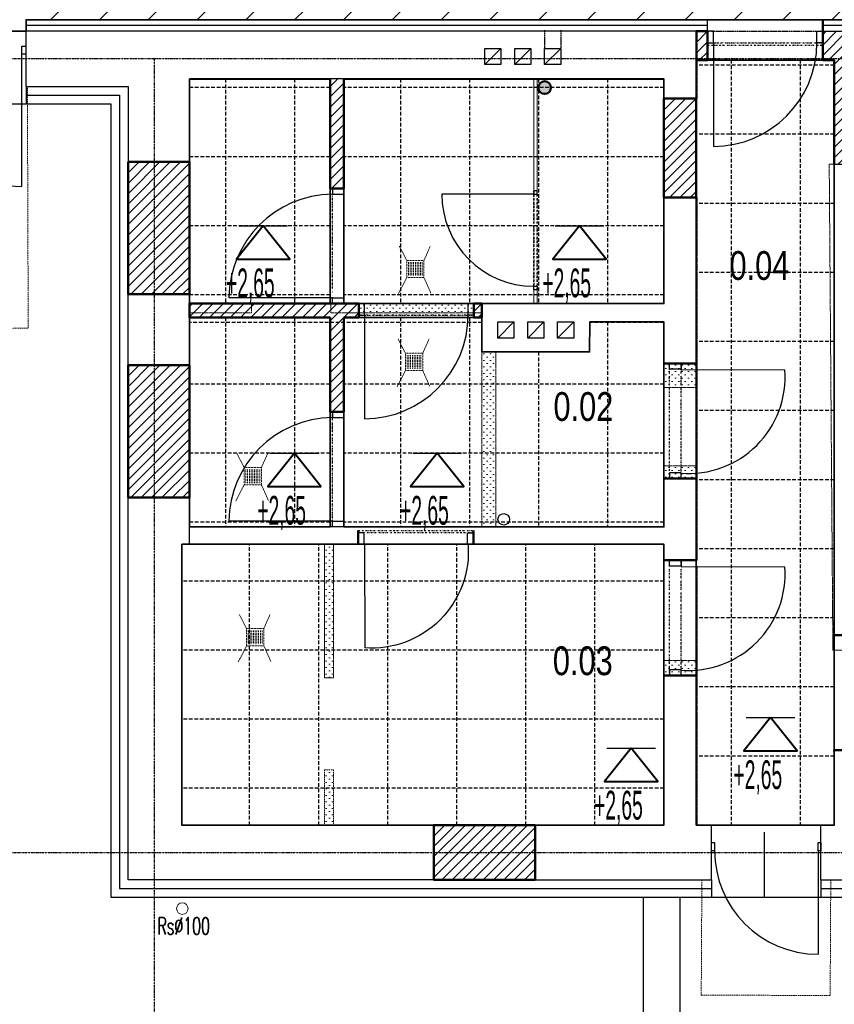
# Model space of a CAD drawing. Header units: centimetres. Extents: x 27698 to 42070, y 833 to 13367.
# Tile 50 of 59: x 30716 to 31424, y 4305 to 5160. Entities that reach past the tile are written whole.
import ezdxf
from ezdxf.enums import TextEntityAlignment as Align

# ---------------------------------------------------------------- set-up
doc = ezdxf.new("R2010")
doc.units = ezdxf.units.CM
doc.header["$LTSCALE"] = 0.1
for name, pattern in [('2', [2, 1.5, -0.5]), ('Ciągłe', [0]), ('DASHDOT2', [12.7, 6.35, -3.175, 0, -3.175]), ('DASHED2', [9.525, 6.35, -3.175]), ('DIVIDE', [31.75, 12.7, -6.35, 0, -6.35, 0, -6.35]), ('DOT', [6.35, 0, -6.35]), ('HIDDEN', [9.525, 6.35, -3.175])]:
    doc.linetypes.add(name, pattern=pattern)
for name, color, linetype in [('A-Elewacje_wypełnienia', 7, 'Continuous'), ('A-Grid', 191, 'DASHDOT2'), ('A-Schody-G', 4, 'Continuous'), ('A_drzwi istniejące', 4, 'Continuous'), ('A_drzwi opis istniejące', 161, 'Continuous'), ('A_Ściany istniejące', 9, 'Continuous'), ('CKDACH_OPIS', 3, 'Continuous'), ('CKDOOR_FRAMUGI_RAM', 5, 'Continuous'), ('CKDRZWI_', 7, 'Continuous'), ('CKDRZWI_NAD', 1, 'DIVIDE'), ('CKIZOLACJE', 2, 'Continuous'), ('CKOKNA', 4, 'Continuous'), ('CKPOM_OPIS', 3, 'Continuous'), ('CKSCIANY_NAD', 7, 'DIVIDE'), ('CKSCIANY_POD', 7, 'Continuous'), ('PODKŁAD STAN ISTNIEJĄCY', 7, 'Continuous')]:
    doc.layers.add(name, color=color, linetype=linetype)
for name, color, linetype, lineweight in [('A-sufity podwieszone', 4, 'Continuous', 25), ('A-Wyburzenia', 35, 'DASHED2', 0), ('A_Sufity - Opis', 4, 'Continuous', 13), ('A_Sufity podwieszone', 4, 'Continuous', 25), ('AK_KAN SANITARNA', 34, 'Continuous', 50), ('CKDACH_RYNNY', 7, 'Continuous', 18), ('CKPOM_NUM', 6, 'Continuous', 50), ('CKSCIANY_PRZEKR', 6, 'Continuous', 50), ('CKWENT', 3, 'Ciągłe', 25), ('IS_Kanalizacja_sanit_piony', 34, 'Continuous', 30), ('OPISY', 70, 'Continuous', 18)]:
    doc.layers.add(name, color=color, linetype=linetype, lineweight=lineweight)
doc.layers.add('CKDRZWI_POM', color=7, linetype='DOT', plot=False)
doc.layers.add('POWIERZCHNIA ZABUDOWY', color=111, linetype='Continuous', plot=False)
doc.layers.add('REV', color=20, linetype='Continuous', lineweight=40, plot=False)
doc.styles.add('A_simplex_25', font='simplex.shx', dxfattribs={"width": 0.5, "height": 25})
doc.styles.add('RomanS', font='romans.shx', dxfattribs={"width": 0.8})
doc.styles.add('SIMPLEX', font='simplex.shx', dxfattribs={"width": 0.7, "height": 17})
doc.styles.get("Standard").update_dxf_attribs({"font": 'ic-simplex.shx', "width": 0.8})
doc.linetypes.add('BATTING', pattern='A,0.0001,-0.1,[134,ltypeshp.shx,S=0.1,R=0,X=-0.1,Y=0],-0.2,[134,ltypeshp.shx,S=0.1,R=180,X=0.1,Y=0],-0.1', length=0.4001)
doc.linetypes.add('IZOLACJA_CIEPLNA_OS', pattern='A,0.001,[220,CADKON.SHX,S=0.05,R=0,X=0,Y=0],-1,[220,CADKON.SHX,S=0.05,R=180,X=1,Y=0],-1', length=2.001)

# ---------------------------------------------------------------- blocks, each defined once
blk = doc.blocks.new('A$7E871882634E7')
at = {"layer": 'CKDOOR_FRAMUGI_RAM'}
for p, q in [((-23, -5), (-23, 0)), ((-23, 0), (-13, 0)), ((-13, 0), (-13, -5)), ((-13, -5), (-23, -5)), ((-13, -95), (-23, -95)), ((-23, -95), (-23, -100)), ((-23, -100), (-13, -100)), ((-13, -100), (-13, -95))]:
    blk.add_line(p, q, dxfattribs=at)
at = {"layer": 'CKDRZWI_'}
blk.add_line((-12.91, -5.38), (77.09, -5.55), dxfattribs=at)
blk.add_arc((-6.62, -11.7), 83.93, 265.57787, 4.19602, dxfattribs=at)
at = {"layer": 'CKDRZWI_NAD'}
for p, q in [((-23, -100), (-23, 0)), ((-13, -100), (-13, 0))]:
    blk.add_line(p, q, dxfattribs=at)
at = {"layer": 'CKDRZWI_POM'}
blk.add_line((-13, -100), (-13, 0), dxfattribs=at)
at = {"layer": 'CKSCIANY_NAD'}
blk.add_line((-25, 0), (-25, -100), dxfattribs=at)
at = {"layer": 'CKSCIANY_PRZEKR'}
for p, q in [((-25, 0), (-13, 0)), ((-25, -100), (-14, -100))]:
    blk.add_line(p, q, dxfattribs=at)
blk = doc.blocks.new('CKBL2081424112122')
at = {"layer": 'CKPOM_NUM', "width": 0.8, "flags": 8}
blk.add_attdef('CISLO', text='', height=25, dxfattribs=at).set_placement((31070.11, 4914.1), align=Align.BOTTOM_CENTER)
at = {"layer": 'CKPOM_OPIS', "width": 0.8, "flags": 9}
for tag in ['POZNÁMKA', 'K._VÝŠKA', 'STĚNY', 'PLOCHA_DLE_NV_366/2013', 'DEFINICE_SKLADBY', 'PODLAHA', 'TEPLOTA', 'SKLADBA', 'PODLAZI', 'POVRCH', 'PLOCHA', 'JMENO', 'OBVOD', 'OBJEM', 'STROP', 'VYSKA', 'ZONA', 'BYT']:
    blk.add_attdef(tag, text='', height=20, dxfattribs=at).set_placement((31070.11, 4914.1), align=Align.BOTTOM_CENTER)
blk = doc.blocks.new('CKBL2081424112155')
at = {"layer": 'CKPOM_NUM', "width": 0.8, "flags": 8}
blk.add_attdef('CISLO', text='', height=25, dxfattribs=at).set_placement((31066.74, 4582.6), align=Align.BOTTOM_CENTER)
at = {"layer": 'CKPOM_OPIS', "width": 0.8, "flags": 9}
for tag in ['PLOCHA_DLE_NV_366/2013', 'DEFINICE_SKLADBY', 'POZNÁMKA', 'K._VÝŠKA', 'PODLAHA', 'TEPLOTA', 'SKLADBA', 'PODLAZI', 'POVRCH', 'PLOCHA', 'JMENO', 'OBVOD', 'OBJEM', 'STROP', 'VYSKA', 'STĚNY', 'ZONA', 'BYT']:
    blk.add_attdef(tag, text='', height=20, dxfattribs=at).set_placement((31066.74, 4582.6), align=Align.BOTTOM_CENTER)
blk = doc.blocks.new('kratka_60-60')
for p, q in [((54, 54), (6, 54)), ((54, 48), (6, 48)), ((54, 42), (6, 42)), ((54, 36), (6, 36)), ((54, 30), (6, 30)), ((54, 24), (6, 24)), ((54, 18), (6, 18)), ((54, 12), (6, 12)), ((54, 6), (6, 6))]:
    blk.add_line(p, q)
blk.add_lwpolyline([(0, 0), (60, 0), (60, 60), (0, 60)], close=True)
blk = doc.blocks.new('A$7E8718815272C8')
at = {"layer": 'A-Wyburzenia', "ltscale": 2}
for p, q in [((1169.59, -870.49), (1168.9, -660.49)), ((929.69, -871.39), (1169.59, -870.49)), ((1755, -1349.5), (1754.45, -1449.54)), ((1866.48, -1450.05), (1867.01, -1349.5)), ((1754.45, -1449.54), (1866.48, -1450.05))]:
    blk.add_line(p, q, dxfattribs=at)
at = {"layer": 'A-Wyburzenia'}
for p, q in [((1498.5, -811.5), (1492.1, -799.15)), ((1513.5, -811.5), (1519.01, -799.15)), ((1498.5, -826.5), (1491.34, -840.33)), ((1513.5, -826.5), (1519.67, -840.33)), ((1363.55, -857), (1363.58, -849)), ((1432.55, -857), (1432.58, -849)), ((1497.42, -892.2), (1491.02, -879.85)), ((1512.42, -892.2), (1517.93, -879.85)), ((1497.42, -907.2), (1490.25, -921.03)), ((1512.42, -907.2), (1518.59, -921.03)), ((1751, -922), (1722, -922)), ((1357.26, -991.41), (1350.86, -979.06)), ((1372.26, -991.41), (1377.77, -979.06)), ((1722, -990), (1751, -990)), ((1357.26, -1006.41), (1350.09, -1020.24)), ((1372.26, -1006.41), (1378.43, -1020.24)), ((1427, -1058), (1427, -1174)), ((1435, -1058), (1435, -1174)), ((1359.34, -1131.37), (1352.94, -1119.02)), ((1374.34, -1131.37), (1379.85, -1119.02)), ((1359.34, -1146.37), (1352.17, -1160.19)), ((1374.34, -1146.37), (1380.51, -1160.19))]:
    blk.add_line(p, q, dxfattribs=at)
for points in [[(1722, -671), (1751, -671), (1751, -612.5)], [(1868.85, -1150), (1865.66, -728)], [(1865.66, -728), (1870, -728)], [(1751, -922), (1751, -757), (1750, -757)], [(1363.58, -849), (1309.76, -849)], [(1563.9, -849), (1432.58, -849)], [(1363.55, -857), (1309.76, -857)], [(1563.9, -857), (1432.55, -857)], [(1563.9, -1043), (1563.9, -891)], [(1575.9, -891), (1575.9, -1043)], [(1722, -1072), (1751, -1072), (1751, -990)], [(1868.85, -1150), (1897.85, -1150), (1897.75, -1137)], [(1722, -1159), (1751, -1159), (1751, -1302)], [(1870, -1302), (1869.51, -1237)]]:
    blk.add_lwpolyline(points, dxfattribs=at)
at = {"layer": 'A-Wyburzenia', "ltscale": 2}
for points in [[(1427, -1174), (1435, -1174)], [(1427, -1254), (1435, -1254), (1435, -1302)], [(1427, -1254), (1427, -1302)]]:
    blk.add_lwpolyline(points, dxfattribs=at)
at = {"layer": 'A_drzwi istniejące'}
blk.add_line((1809, -1308.22), (1809, -1364.22), dxfattribs=at)
at = {"layer": 'A_Ściany istniejące'}
for p, q in [((1167.9, -660.49), (1167.9, -612.49)), ((1309.76, -654), (1309.76, -726)), ((1722, -654), (1309.76, -654)), ((1722, -671), (1722, -654)), ((1167.9, -660.49), (1256.5, -660.5)), ((1256.5, -660.5), (1256.5, -726)), ((1870, -728), (1870, -1137)), ((1750, -757), (1722, -757)), ((1309.76, -841), (1309.76, -849)), ((1303, -1058), (1435, -1058)), ((1303, -1302), (1303, -1058)), ((1870, -1237), (1870, -1302)), ((1427, -1302), (1303, -1302)), ((1522, -1302), (1435, -1302)), ((1722, -1302), (1610, -1302)), ((1610, -1302), (1610, -1349.5)), ((1763.5, -1302), (1751, -1302)), ((1763.5, -1349.5), (1763.5, -1302)), ((1858.5, -1349.5), (1858.5, -1302)), ((1610, -1349.5), (1763.5, -1349.5)), ((1858.5, -1349.5), (1965.5, -1349.5))]:
    blk.add_line(p, q, dxfattribs=at)
for points in [[(1750, -612.5), (1167.9, -612.49)], [(1750, -671), (1750, -612.5)], [(1309.76, -726), (1256.5, -726)], [(1870, -728), (1898.5, -728)], [(1722, -849), (1722, -757)], [(1750, -905.98), (1750, -757)], [(1309.76, -841), (1256.5, -841)], [(1256.5, -902.5), (1256.5, -841)], [(1722, -849), (1563.9, -849)], [(1563.9, -891), (1563.9, -849)], [(1309.76, -857), (1309.76, -902.5), (1256.5, -902.5)], [(1722, -865), (1657.52, -865), (1657.43, -891), (1563.9, -891)], [(1722, -910.98), (1722, -865)], [(1722, -1043), (1722, -1000.98)], [(1750, -1001), (1750, -1072)], [(1522, -1349.5), (1256.5, -1349.5), (1256.5, -1017.5)], [(1303, -1058), (1309.76, -1058), (1309.76, -1017.5), (1256.5, -1017.5)], [(1563.9, -1043), (1309.76, -1043)], [(1722, -1043), (1563.9, -1043)], [(1435, -1058), (1722, -1058)], [(1722, -1072), (1722, -1058)], [(1722, -1302), (1722, -1159)], [(1750, -1159), (1750, -1302)], [(1869.51, -1237), (1898.77, -1237)], [(1427, -1302), (1522, -1302)], [(1522, -1302), (1522, -1349.5)], [(1751, -1302), (1750, -1302)], [(1858.5, -1302), (1870, -1302)]]:
    blk.add_lwpolyline(points, dxfattribs=at)
blk.add_circle((1582.79, -1036.42), 5, dxfattribs=at)
at = {"layer": 'CKOKNA'}
for points in [[(1163.9, -632.22), (1167.9, -632.22), (1167.9, -625.72), (1163.9, -625.72)], [(1766, -1324.19), (1763.5, -1324.19), (1763.5, -1317.19), (1766, -1317.19)], [(1858.5, -1324.19), (1856, -1324.19), (1856, -1317.19), (1858.5, -1317.19)]]:
    blk.add_lwpolyline(points, close=True, dxfattribs=at)
for points in [[(1163.9, -632.22), (1163.9, -747.22)], [(1856, -1324.19), (1855.96, -1414.19)]]:
    blk.add_lwpolyline(points, dxfattribs=at)
for centre, radius, start, end in [((1163.29, -632.83), 114.39, 179.69383, 270.30617), ((1856.18, -1324.01), 90.18, 180.114, 269.88575)]:
    blk.add_arc(centre, radius, start, end, dxfattribs=at)
at = {"layer": 'A-Wyburzenia', "xscale": -0.25, "yscale": 0.25, "zscale": 0.25, "rotation": 89.99999999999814}
for p in [(1513.5, -811.5), (1512.42, -892.2), (1372.26, -991.41), (1374.34, -1131.37)]:
    blk.add_blockref('kratka_60-60', p, dxfattribs=at)
at = {"layer": 'A_drzwi opis istniejące', "style": 'SIMPLEX', "width": 0.8}
for tag, p in [('230', (1043.61, -607.59)), ('200', (1068.26, -607.78)), ('200', (1828.36, -1338.28)), ('90', (1803.7, -1338.09))]:
    blk.add_attdef(tag, text='', height=16, rotation=90, dxfattribs=at).set_placement(p, align=Align.CENTER)
for tag, p in [('80', (1900.82, -1184.7)), ('200', (1900.63, -1209.35))]:
    blk.add_attdef(tag, text='', height=16, dxfattribs=at).set_placement(p, align=Align.CENTER)
blk = doc.blocks.new('A$7E8A383135198')
at = {"layer": 'A-Grid'}
for p, q in [((2215, -651.43), (-268, -651.43)), ((1294, -651.43), (1294, -1847.53)), ((2215, -1340.93), (988.5, -1340.93))]:
    blk.add_line(p, q, dxfattribs=at)
blk = doc.blocks.new('CKBL2081424112231')
at = {"layer": 'CKPOM_NUM', "width": 0.8, "flags": 8}
blk.add_attdef('CISLO', text='', height=25, dxfattribs=at).set_placement((31364.24, 4805.35), align=Align.BOTTOM_CENTER)
at = {"layer": 'CKPOM_OPIS', "width": 0.8, "flags": 9}
for tag in ['PLOCHA_DLE_NV_366/2013', 'DEFINICE_SKLADBY', 'POZNÁMKA', 'K._VÝŠKA', 'PODLAHA', 'TEPLOTA', 'SKLADBA', 'PODLAZI', 'POVRCH', 'PLOCHA', 'JMENO', 'OBVOD', 'OBJEM', 'STROP', 'VYSKA', 'STĚNY', 'ZONA', 'BYT']:
    blk.add_attdef(tag, text='', height=20, dxfattribs=at).set_placement((31364.24, 4805.35), align=Align.BOTTOM_CENTER)
blk = doc.blocks.new('A$7E8A99343033')
blk.add_lwpolyline([(12715, -505), (13247.6, -505), (13247.6, -1655), (12715, -1655)], close=True)
blk = doc.blocks.new('A$7E8A161362996')
at = {"layer": 'IS_Kanalizacja_sanit_piony'}
h = blk.add_hatch(color=256, dxfattribs=at)
h.dxf.hatch_style = 1
edge = h.paths.add_edge_path()
edge.add_arc((-6367.2, 6578.4), 55, 0, 360)
h = blk.add_hatch(color=256, dxfattribs=at)
h.dxf.hatch_style = 1
edge = h.paths.add_edge_path()
edge.add_arc((-847.9, 4613.5), 55, 0, 360)
h = blk.add_hatch(color=256, dxfattribs=at)
h.dxf.hatch_style = 1
edge = h.paths.add_edge_path()
edge.add_arc((2026.5, 2606), 55, 0, 360)
at = {"layer": 'AK_KAN SANITARNA'}
for centre in [(-6367.2, 6578.4), (-847.9, 4613.5), (2026.5, 2606)]:
    blk.add_circle(centre, 55, dxfattribs=at)
blk = doc.blocks.new('Sufity')
at = {"layer": 'A-sufity podwieszone', "lineweight": 35}
for points in [[(38788.64, 2704.38), (36661.63, 2694.4), (36661.64, 2191.65), (36675.04, 2191.65), (36675.04, 2130.4), (37780.54, 2130.41), (37780.45, 2140.41), (38788.64, 2140.41)], [(37922.39, 1893.9), (38044.54, 1893.9), (38044.54, 2088.9), (37922.39, 2088.9)], [(38056.54, 2088.9), (38334.64, 2088.9), (38334.64, 1893.9), (38056.54, 1893.9)], [(37922.39, 1699.9), (38044.54, 1699.9), (38044.54, 1881.9), (37922.39, 1881.9)], [(38056.54, 1881.9), (38176.54, 1881.9), (38176.54, 1851.9), (38270.07, 1851.9), (38270.16, 1877.9), (38334.64, 1877.9), (38334.64, 1699.9), (38056.54, 1699.9)]]:
    blk.add_lwpolyline(points, close=True, dxfattribs=at).dxf.unprotected_set("ltscale", 0)
for points in [[(38362.64, 1440.91), (38482.64, 1440.91), (38482.64, 2105.4), (38362.64, 2105.4), (38362.64, 1440.9)], [(37915.64, 1684.9), (37915.64, 1440.9), (38334.64, 1440.9), (38334.64, 1684.9), (37915.64, 1684.9)]]:
    blk.add_lwpolyline(points, dxfattribs=at).dxf.unprotected_set("ltscale", 0)
at = {"layer": 'A_Sufity podwieszone', "linetype": 'HIDDEN', "ltscale": 5}
for points in [[(38393.14, 2105.4), (38393.14, 1440.91)], [(38453.14, 2105.4), (38453.14, 1440.91)], [(38482.64, 2100.91), (38362.64, 2100.91)], [(37953.54, 2088.9), (37953.54, 1893.9)], [(37953.54, 2088.9), (37953.54, 1893.9)], [(38013.54, 2088.9), (38013.54, 1893.9)], [(38105.68, 2088.9), (38105.68, 1893.9)], [(38105.68, 2088.9), (38105.68, 1893.9)], [(38165.68, 2088.9), (38165.68, 1893.9)], [(38225.68, 2088.9), (38225.68, 1893.9)], [(38285.68, 2088.9), (38285.68, 1893.9)], [(38044.54, 2081.4), (37922.39, 2081.4)], [(38334.64, 2081.4), (38056.54, 2081.4)], [(38482.64, 2040.91), (38362.64, 2040.91)], [(38044.54, 2021.4), (37922.39, 2021.4)], [(38334.64, 2021.4), (38056.54, 2021.4)], [(38482.64, 1980.91), (38362.64, 1980.91)], [(38044.54, 1961.4), (37922.39, 1961.4)], [(38334.64, 1961.4), (38056.54, 1961.4)], [(38482.64, 1920.91), (38362.64, 1920.91)], [(38044.54, 1901.4), (37922.39, 1901.4)], [(38044.54, 1901.4), (38043.54, 1901.4)], [(38334.64, 1901.4), (38056.54, 1901.4)], [(37953.54, 1881.9), (37953.54, 1699.9)], [(37953.54, 1881.9), (37953.54, 1699.9)], [(38013.54, 1881.9), (38013.54, 1699.9)], [(38105.68, 1881.9), (38105.68, 1699.9)], [(38105.68, 1881.9), (38105.68, 1699.9)], [(38165.68, 1881.9), (38165.68, 1699.9)], [(38176.54, 1877.44), (37922.39, 1877.44)], [(38334.64, 1877.44), (38270.16, 1877.44)], [(38285.68, 1877.9), (38285.68, 1699.9)], [(38482.64, 1860.91), (38362.64, 1860.91)], [(38225.68, 1851.9), (38225.68, 1699.9)], [(38044.54, 1823.9), (37922.39, 1823.9)], [(38334.64, 1823.9), (38056.54, 1823.9)], [(38482.64, 1800.91), (38362.64, 1800.91)], [(38044.54, 1763.9), (37922.39, 1763.9)], [(38334.64, 1763.9), (38056.54, 1763.9)], [(38482.64, 1740.91), (38362.64, 1740.91)], [(38044.54, 1703.9), (37922.39, 1703.9)], [(38334.64, 1703.9), (38056.54, 1703.9)], [(37974.64, 1440.9), (37974.64, 1684.9)], [(38034.64, 1440.9), (38034.64, 1684.9)], [(38094.64, 1440.9), (38094.64, 1684.9)], [(38154.64, 1440.9), (38154.64, 1684.9)], [(38214.64, 1440.9), (38214.64, 1684.9)], [(38274.64, 1440.9), (38274.64, 1684.9)], [(38482.64, 1680.91), (38362.64, 1680.91)], [(38334.64, 1652.9), (37915.64, 1652.9)], [(38482.64, 1620.91), (38362.64, 1620.91)], [(38334.64, 1592.9), (37915.64, 1592.9)], [(38482.64, 1560.91), (38362.64, 1560.91)], [(38334.64, 1532.9), (37915.64, 1532.9)], [(38482.64, 1500.91), (38362.64, 1500.91)], [(38334.64, 1472.9), (37915.64, 1472.9)]]:
    blk.add_lwpolyline(points, dxfattribs=at)

msp = doc.modelspace()

# ---------------------------------------------------------------- hatches: boundary and pattern name
at = {"layer": 'A-Elewacje_wypełnienia', "lineweight": 5}
h = msp.add_hatch(dxfattribs=at)
h.set_pattern_fill('ANSI31', color=256, scale=2, style=0)
h.set_pattern_definition([(45, (8507.151, 1767.307), (-4.490128, 4.490128), [])])
h.paths.add_polyline_path([(31304.236, 5125.128), (31314.236, 5125.104), (31314.819, 5150.105), (31304.236, 5150.104)])
h = msp.add_hatch(dxfattribs=at)
h.set_pattern_fill('ANSI31', color=256, scale=2, style=0)
h.paths.add_polyline_path([(31414.236, 5125.106), (31424.236, 5125.103), (31424.236, 5034.604), (31449.236, 5034.604), (31449.236, 5125.101), (31499.236, 5125.108), (31499.237, 5150.104), (31414.235, 5150.098)])
h = msp.add_hatch(dxfattribs=at)
h.set_pattern_fill('ANSI31', color=256, scale=2, style=0)
h.set_pattern_definition([(45, (8207.052, 1720.307), (-4.490128, 4.490128), [])])
h.paths.add_polyline_path([(30986.137, 5013.604), (30998.137, 5013.604), (30998.137, 5109.415), (30986.721, 5109.4)])
h = msp.add_hatch(dxfattribs=at)
h.set_pattern_fill('ANSI31', color=256, scale=2, style=0)
h.set_pattern_definition([(45, (8497.151, 1708.807), (-4.490128, 4.490128), [])])
h.paths.add_polyline_path([(31276.236, 5005.628), (31303.653, 5005.581), (31304.819, 5091.605), (31277.402, 5091.604)])
h = msp.add_hatch(dxfattribs=at)
h.set_pattern_fill('ANSI31', color=256, scale=2, style=0)
h.set_pattern_definition([(45, (8497.151, 1708.807), (-4.490128, 4.490128), [])])
h.paths.add_polyline_path([(31276.236, 5005.628), (31303.653, 5005.581), (31304.819, 5091.605), (31277.402, 5091.604)])
h = msp.add_hatch(dxfattribs=at)
h.set_pattern_fill('ANSI31', color=256, scale=2, style=0)
h.set_pattern_definition([(45, (8031.651, 1636.3056), (-4.490128, 4.490128), [])])
h.paths.add_polyline_path([(30810.736, 4921.605), (30863.991, 4921.605), (30863.991, 5036.607), (30811.319, 5036.592)])
h = msp.add_hatch(dxfattribs=at)
h.set_pattern_fill('ANSI31', color=256, scale=2, style=0)
h.set_pattern_definition([(45, (8031.651, 1636.3056), (-4.490128, 4.490128), [])])
h.paths.add_polyline_path([(30810.736, 4921.605), (30863.991, 4921.605), (30863.991, 5036.607), (30811.319, 5036.592)])
h = msp.add_hatch(dxfattribs=at)
h.set_pattern_fill('ANSI31', color=256, scale=2, style=0)
h.paths.add_polyline_path([(30863.991, 4913.604), (30863.991, 4901.604), (30986.137, 4901.604), (30986.137, 4819.604), (30998.137, 4819.604), (30998.137, 4901.604), (31011.137, 4901.604), (31011.137, 4913.604), (30998.137, 4913.604), (30986.137, 4913.604)])
h = msp.add_hatch(dxfattribs=at)
h.set_pattern_fill('ANSI31', color=256, scale=2, style=0)
h.paths.add_polyline_path([(31118.137, 4901.587), (31118.137, 4913.604), (31111.316, 4913.604), (31111.316, 4901.587)])
h = msp.add_hatch(dxfattribs=at)
h.set_pattern_fill('ANSI31', color=256, scale=2, style=0)
h.set_pattern_definition([(45, (8031.651, 1459.807), (-4.490128, 4.490128), [])])
h.paths.add_polyline_path([(30810.153, 4745.117), (30863.408, 4745.081), (30864.574, 4860.105), (30811.319, 4860.094)])
h = msp.add_hatch(dxfattribs=at)
h.set_pattern_fill('ANSI31', color=256, scale=2, style=0)
h.set_pattern_definition([(45, (8031.651, 1459.807), (-4.490128, 4.490128), [])])
h.paths.add_polyline_path([(30810.153, 4745.117), (30863.408, 4745.081), (30864.574, 4860.105), (30811.319, 4860.094)])
h = msp.add_hatch(dxfattribs=at)
h.set_pattern_fill('ANSI31', color=256, scale=2, style=0)
h.set_pattern_definition([(45, (8297.151, 1060.307), (-4.490128, 4.490128), [])])
h.paths.add_polyline_path([(31076.236, 4413.128), (31163.653, 4413.081), (31164.819, 4460.605), (31077.402, 4460.604)])
h = msp.add_hatch(dxfattribs=at)
h.set_pattern_fill('ANSI31', color=256, scale=2, style=0)
h.set_pattern_definition([(45, (8297.151, 1060.307), (-4.490128, 4.490128), [])])
h.paths.add_polyline_path([(31076.236, 4413.128), (31163.653, 4413.081), (31164.819, 4460.605), (31077.402, 4460.604)])
at = {"layer": 'A-Wyburzenia'}
h = msp.add_hatch(dxfattribs=at)
h.set_pattern_fill('PLASTER', color=256, scale=4, style=0)
h.set_pattern_definition([(45, (-6370164.704, -5682791.6003), (-2.8284271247, 2.8284271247), [0, -4])])
h.paths.add_polyline_path([(31111.137, 4902.104), (31111.137, 4913.104), (31011.316, 4913.604), (31011.316, 4902.604)])
h = msp.add_hatch(dxfattribs=at)
h.set_pattern_fill('PLASTER', color=256, scale=4, style=0)
h.set_pattern_definition([(45, (-6370057.704, -5682972.6003), (-2.8284271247, 2.8284271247), [0, -4])])
h.paths.add_polyline_path([(31130.137, 4719.604), (31130.137, 4871.604), (31118.316, 4871.604), (31118.316, 4719.604)])
h = msp.add_hatch(dxfattribs=at)
h.set_pattern_fill('PLASTER', color=256, scale=4, style=0)
h.set_pattern_definition([(45, (-6370057.704, -5682972.6003), (-2.8284271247, 2.8284271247), [0, -4])])
h.paths.add_polyline_path([(31130.137, 4719.604), (31130.137, 4871.604), (31118.316, 4871.604), (31118.316, 4719.604)])
h = msp.add_hatch(dxfattribs=at)
h.set_pattern_fill('PLASTER', color=256, scale=4, style=0)
h.set_pattern_definition([(45, (-6369899.6053, -5682843.7987), (-2.8284271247, 2.8284271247), [0, -4])])
h.paths.add_polyline_path([(31304.236, 4840.604), (31304.236, 4861.406), (31276.414, 4861.406), (31276.414, 4840.604)])
h = msp.add_hatch(dxfattribs=at)
h.set_pattern_fill('PLASTER', color=256, scale=4, style=0)
h.set_pattern_definition([(45, (-6369899.6053, -5682932.6003), (-2.8284271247, 2.8284271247), [0, -4])])
h.paths.add_polyline_path([(31304.236, 4761.604), (31304.236, 4772.604), (31276.414, 4772.604), (31276.414, 4761.604)])
h = msp.add_hatch(dxfattribs=at)
h.set_pattern_fill('PLASTER', color=256, scale=4, style=0)
h.set_pattern_definition([(45, (-6370194.7837, -5683103.6003), (-2.8284271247, 2.8284271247), [0, -4])])
h.paths.add_polyline_path([(30989.236, 4588.604), (30989.236, 4703.604), (30981.236, 4703.604), (30981.236, 4588.604)])
h = msp.add_hatch(dxfattribs=at)
h.set_pattern_fill('PLASTER', color=256, scale=4, style=0)
h.set_pattern_definition([(45, (-6370194.7837, -5683103.6003), (-2.8284271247, 2.8284271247), [0, -4])])
h.paths.add_polyline_path([(30989.236, 4588.604), (30989.236, 4703.604), (30981.236, 4703.604), (30981.236, 4588.604)])
h = msp.add_hatch(dxfattribs=at)
h.set_pattern_fill('PLASTER', color=256, scale=4, style=0)
h.set_pattern_definition([(45, (-6369899.6053, -5683101.6003), (-2.8284271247, 2.8284271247), [0, -4])])
h.paths.add_polyline_path([(31304.236, 4590.604), (31304.236, 4603.604), (31276.414, 4603.604), (31276.414, 4590.604)])
h = msp.add_hatch(dxfattribs=at)
h.set_pattern_fill('PLASTER', color=256, scale=4, style=0)
h.set_pattern_definition([(45, (-6370194.7837, -5683231.6003), (-2.8284271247, 2.8284271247), [0, -4])])
h.paths.add_polyline_path([(30989.236, 4460.604), (30989.236, 4508.604), (30981.236, 4508.604), (30981.236, 4460.604)])
h = msp.add_hatch(dxfattribs=at)
h.set_pattern_fill('PLASTER', color=256, scale=4, style=0)
h.set_pattern_definition([(45, (-6370194.7837, -5683231.6003), (-2.8284271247, 2.8284271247), [0, -4])])
h.paths.add_polyline_path([(30989.236, 4460.604), (30989.236, 4508.604), (30981.236, 4508.604), (30981.236, 4460.604)])
at = {"layer": 'A_Sufity - Opis'}
h = msp.add_hatch(dxfattribs=at)
h.set_pattern_fill('GR_GENERAL', color=256, scale=15)
h.set_pattern_definition([(45, (0, 0), (-21.213203, 21.213203), [])])
h.paths.add_polyline_path([(29603.234, 5714.104), (31730.236, 5724.076), (31730.236, 5160.111), (30722.051, 5160.111), (30722.14, 5150.111), (29616.644, 5150.104), (29616.644, 5211.354), (29603.236, 5211.354)])

# ---------------------------------------------------------------- linework, layer by layer
for p, q in [((31166.236, 5011.604), (31163.236, 5011.604)), ((31166.236, 4925.604), (31163.236, 4925.604))]:
    msp.add_line(p, q)
at = {"layer": 'A-Schody-G'}
for points in [[(31258.444, 4398.104), (31472.238, 4398.104), (31472.238, 4216.104), (31258.444, 4216.104)], [(31290.444, 4398.104), (31440.238, 4398.104), (31440.238, 4248.104), (31290.444, 4248.104)]]:
    msp.add_lwpolyline(points, close=True, dxfattribs=at)
at = {"layer": 'A-Wyburzenia'}
for p, q in [((31305.236, 4856.604), (31305.236, 4766.604)), ((31305.236, 4685.604), (31305.236, 4595.604))]:
    msp.add_line(p, q, dxfattribs=at)
msp.add_lwpolyline([(30989.236, 4704.604), (30989.236, 4588.604), (30981.236, 4588.604), (30981.236, 4704.604)], dxfattribs=at)
at = {"layer": 'A_Sufity podwieszone', "lineweight": 40}
for points in [[(30927.927, 4981.104), (30904.819, 4952.112), (30951.034, 4952.112)], [(31202.862, 4981.104), (31179.755, 4952.112), (31225.97, 4952.112)], [(30955.137, 4783.604), (30932.03, 4754.612), (30978.245, 4754.612)], [(31079.249, 4783.604), (31056.142, 4754.612), (31102.357, 4754.612)], [(31368.934, 4553.983), (31345.827, 4524.991), (31392.042, 4524.991)], [(31247.837, 4527.515), (31224.73, 4498.523), (31270.945, 4498.523)]]:
    msp.add_lwpolyline(points, close=True, dxfattribs=at)
at = {"layer": 'A_Sufity podwieszone'}
for points in [[(30906.782, 4981.104), (30949.071, 4981.104)], [(31181.718, 4981.104), (31224.007, 4981.104)], [(30933.993, 4783.604), (30976.282, 4783.604)], [(31058.105, 4783.604), (31100.394, 4783.604)], [(31347.79, 4553.983), (31390.079, 4553.983)], [(31226.693, 4527.515), (31268.982, 4527.515)]]:
    msp.add_lwpolyline(points, dxfattribs=at)
at = {"layer": 'CKDACH_RYNNY'}
msp.add_circle((30857.738, 4388.104), 5, dxfattribs=at)
at = {"layer": 'CKDOOR_FRAMUGI_RAM'}
for p, q in [((31319.236, 5150.104), (31314.236, 5150.104)), ((31314.236, 5150.104), (31314.236, 5140.104)), ((31319.236, 5140.104), (31319.236, 5150.104)), ((31409.236, 5140.104), (31409.236, 5150.104)), ((31409.236, 5150.104), (31414.236, 5150.104)), ((31414.236, 5150.104), (31414.236, 5140.104)), ((31314.236, 5140.104), (31319.236, 5140.104)), ((31414.236, 5140.104), (31409.236, 5140.104)), ((30988.137, 5013.604), (30988.137, 5008.604)), ((30998.137, 5013.604), (30988.137, 5013.604)), ((30998.137, 5008.604), (30998.137, 5013.604)), ((31163.236, 5011.604), (31163.236, 5008.604)), ((31166.236, 5011.604), (31163.236, 5011.604)), ((31166.236, 5008.604), (31166.236, 5011.604)), ((30988.137, 5008.604), (30998.137, 5008.604)), ((31163.236, 5008.604), (31166.236, 5008.604)), ((31163.236, 4925.604), (31163.236, 4928.604)), ((31163.236, 4928.604), (31166.236, 4928.604)), ((31166.236, 4925.604), (31163.236, 4925.604)), ((31166.236, 4928.604), (31166.236, 4925.604)), ((30988.137, 4913.604), (30988.137, 4918.604)), ((30988.137, 4918.604), (30998.137, 4918.604)), ((30998.137, 4918.604), (30998.137, 4913.604)), ((30998.137, 4913.604), (30988.137, 4913.604)), ((31016.137, 4913.604), (31011.137, 4913.604)), ((31011.137, 4913.604), (31011.137, 4903.604)), ((31016.137, 4903.604), (31016.137, 4913.604)), ((31106.137, 4903.604), (31106.137, 4913.604)), ((31106.137, 4913.604), (31111.137, 4913.604)), ((31111.137, 4913.604), (31111.137, 4903.604)), ((31011.137, 4903.604), (31016.137, 4903.604)), ((31111.137, 4903.604), (31106.137, 4903.604)), ((31281.236, 4856.604), (31281.236, 4861.604)), ((31281.236, 4861.604), (31291.236, 4861.604)), ((31291.236, 4861.604), (31291.236, 4856.604)), ((31291.236, 4856.604), (31281.236, 4856.604)), ((30988.137, 4819.604), (30988.137, 4814.604)), ((30998.137, 4819.604), (30988.137, 4819.604)), ((30988.137, 4814.604), (30998.137, 4814.604)), ((30998.137, 4814.604), (30998.137, 4819.604)), ((31291.236, 4766.604), (31281.236, 4766.604)), ((31281.236, 4766.604), (31281.236, 4761.604)), ((31291.236, 4761.604), (31291.236, 4766.604)), ((31281.236, 4761.604), (31291.236, 4761.604)), ((30988.137, 4719.604), (30988.137, 4724.604)), ((30988.137, 4724.604), (30998.137, 4724.604)), ((30998.137, 4724.604), (30998.137, 4719.604)), ((30998.137, 4719.604), (30988.137, 4719.604)), ((31281.236, 4685.604), (31281.236, 4690.604)), ((31281.236, 4690.604), (31291.236, 4690.604)), ((31291.236, 4690.604), (31291.236, 4685.604)), ((31291.236, 4685.604), (31281.236, 4685.604)), ((31291.236, 4595.604), (31281.236, 4595.604)), ((31281.236, 4595.604), (31281.236, 4590.604)), ((31291.236, 4590.604), (31291.236, 4595.604)), ((31281.236, 4590.604), (31291.236, 4590.604))]:
    msp.add_line(p, q, dxfattribs=at)
at = {"layer": 'CKDRZWI_'}
for p, q in [((31319.236, 5140.104), (31319.236, 5050.104)), ((31163.236, 5008.604), (31083.236, 5008.604)), ((30988.137, 4918.604), (30898.137, 4918.604)), ((31016.137, 4903.604), (31016.137, 4813.604)), ((31291.324, 4856.227), (31381.324, 4856.05)), ((30988.137, 4724.604), (30898.137, 4724.604)), ((31291.324, 4685.227), (31381.324, 4685.05))]:
    msp.add_line(p, q, dxfattribs=at)
for centre, radius, start, end in [((31319.236, 5140.104), 90, 270, 0), ((30989.402, 4917.34), 91.273, 90.793714, 179.206286), ((31163.236, 5008.604), 80, 180, 270), ((31016.137, 4903.604), 90, 270, 360), ((31297.618, 4849.909), 83.931, 265.577866, 4.196015), ((30989.402, 4723.34), 91.273, 90.793714, 179.206286), ((31297.618, 4678.909), 83.931, 265.577866, 4.196015)]:
    msp.add_arc(centre, radius, start, end, dxfattribs=at)
at = {"layer": 'CKDRZWI_NAD'}
for p, q in [((31319.236, 5150.104), (31409.236, 5150.104)), ((31319.236, 5140.104), (31409.236, 5140.104)), ((30988.137, 4926.604), (30988.137, 5008.604)), ((30998.137, 4918.604), (30998.137, 5008.604)), ((31163.236, 5008.604), (31163.236, 4928.604)), ((31166.236, 5008.604), (31166.236, 4928.604)), ((31016.137, 4913.604), (31106.137, 4913.604)), ((31016.137, 4903.604), (31106.137, 4903.604)), ((31281.236, 4761.604), (31281.236, 4861.604)), ((31291.236, 4761.604), (31291.236, 4861.604)), ((30988.137, 4724.604), (30988.137, 4819.604)), ((30998.137, 4719.604), (30998.137, 4819.604)), ((31281.236, 4590.604), (31281.236, 4690.604)), ((31291.236, 4590.604), (31291.236, 4690.604))]:
    msp.add_line(p, q, dxfattribs=at)
at = {"layer": 'CKDRZWI_POM'}
for p, q in [((31314.236, 5140.104), (31414.236, 5140.104)), ((30988.137, 4923.604), (30988.137, 5013.604)), ((31163.236, 5011.604), (31163.236, 4925.604)), ((31011.137, 4903.604), (31111.137, 4903.604)), ((31291.236, 4761.604), (31291.236, 4861.604)), ((30988.137, 4724.604), (30988.137, 4809.604)), ((31291.236, 4590.604), (31291.236, 4690.604))]:
    msp.add_line(p, q, dxfattribs=at)
at = {"layer": 'CKIZOLACJE'}
for p, q in [((31414.236, 5150.104), (31499.236, 5150.104)), ((31317.736, 4413.104), (31317.736, 4398.104)), ((31412.736, 4413.104), (31412.736, 4398.104))]:
    msp.add_line(p, q, dxfattribs=at)
for points in [[(30722.14, 5150.111), (30722.051, 5160.111), (31314.236, 5160.111)], [(31314.236, 5150.104), (31314.236, 5160.111)], [(30722.14, 5102.111), (30722.14, 5087.104)], [(30722.14, 5087.104), (30795.736, 5087.104), (30795.736, 4398.104), (31317.736, 4398.104)], [(31412.736, 4398.104), (31519.736, 4398.104)]]:
    msp.add_lwpolyline(points, dxfattribs=at)
at = {"layer": 'CKIZOLACJE', "linetype": 'BATTING', "ltscale": 10}
for points in [[(31314.236, 5155.108), (30722.14, 5155.108)], [(31499.236, 5155.108), (31414.236, 5155.108)]]:
    msp.add_lwpolyline(points, dxfattribs=at)
at = {"layer": 'CKIZOLACJE', "linetype": 'IZOLACJA_CIEPLNA_OS', "ltscale": 4.5}
for points in [[(30722.14, 5094.604), (30803.236, 5094.604), (30803.236, 4405.604), (31317.736, 4405.604)], [(31412.736, 4405.604), (31519.736, 4405.604)]]:
    msp.add_lwpolyline(points, dxfattribs=at)
at = {"layer": 'CKSCIANY_NAD'}
for p, q in [((31314.236, 5150.104), (31414.236, 5150.104)), ((31314.236, 5138.104), (31414.236, 5138.104)), ((31163.236, 4925.604), (31163.236, 5011.604)), ((31166.236, 4925.604), (31166.236, 5011.604)), ((31111.137, 4913.604), (31011.137, 4913.604)), ((31111.137, 4901.604), (31011.137, 4901.604)), ((31276.236, 4861.604), (31276.236, 4761.604)), ((31276.236, 4690.604), (31276.236, 4590.604)), ((31424.236, 4525.604), (31424.236, 4625.604))]:
    msp.add_line(p, q, dxfattribs=at)
at = {"layer": 'CKSCIANY_POD'}
for p, q in [((30986.137, 4913.604), (30986.137, 5013.604)), ((30998.137, 4913.604), (30998.137, 5013.604)), ((30986.137, 4719.604), (30986.137, 4819.604)), ((30998.137, 4719.604), (30998.137, 4819.604))]:
    msp.add_line(p, q, dxfattribs=at)
at = {"layer": 'CKSCIANY_PRZEKR'}
for p, q in [((31314.236, 5150.104), (31304.236, 5150.104)), ((31314.236, 5125.104), (31314.236, 5150.104)), ((31414.236, 5125.104), (31414.236, 5150.104)), ((31314.236, 5125.104), (31304.236, 5125.104)), ((31424.236, 5125.104), (31414.236, 5125.104)), ((31424.236, 5034.604), (31424.236, 5125.104)), ((30986.137, 5013.604), (30986.137, 5108.604)), ((30998.137, 5013.604), (30998.137, 5108.604)), ((31276.236, 5091.604), (31304.236, 5091.604)), ((31276.236, 5091.604), (31276.236, 5005.604)), ((31304.236, 5005.604), (31304.236, 5091.604)), ((30998.137, 5013.604), (30986.137, 5013.604)), ((31276.236, 5005.604), (31304.236, 5005.604)), ((30863.991, 4901.604), (30863.991, 4913.604)), ((30863.991, 4913.604), (31011.137, 4913.604)), ((30986.137, 4913.604), (30998.137, 4913.604)), ((30998.137, 4913.604), (30986.137, 4913.604)), ((31011.137, 4901.604), (31011.137, 4913.604)), ((31111.137, 4913.604), (31118.137, 4913.604)), ((31111.137, 4901.604), (31111.137, 4913.604)), ((31118.137, 4901.604), (31118.137, 4913.604)), ((30986.137, 4901.604), (30863.991, 4901.604)), ((30986.137, 4901.604), (30986.137, 4819.604)), ((31011.137, 4901.604), (30998.137, 4901.604)), ((30998.137, 4819.604), (30998.137, 4901.604)), ((31118.137, 4901.604), (31111.137, 4901.604)), ((31276.236, 4861.604), (31304.236, 4861.604)), ((30998.137, 4819.604), (30986.137, 4819.604)), ((31276.236, 4761.604), (31304.236, 4761.604)), ((31276.236, 4690.604), (31304.236, 4690.604)), ((31424.236, 4625.604), (31451.988, 4625.604)), ((31276.236, 4590.604), (31304.236, 4590.604)), ((31424.236, 4525.604), (31453.01, 4525.604))]:
    msp.add_line(p, q, dxfattribs=at)
at = {"layer": 'CKSCIANY_PRZEKR', "color": 1, "lineweight": 9}
for p, q in [((31163.236, 5108.604), (31163.236, 5011.604)), ((31166.236, 5011.604), (31166.236, 5108.604)), ((31163.236, 4925.604), (31163.236, 4913.604)), ((31166.236, 4913.604), (31166.236, 4925.604))]:
    msp.add_line(p, q, dxfattribs=at)
at = {"layer": 'CKSCIANY_PRZEKR'}
msp.add_lwpolyline([(31414.236, 5150.104), (31414.236, 5160.111)], dxfattribs=at)
for points in [[(30863.991, 5036.605), (30810.736, 5036.605), (30810.736, 4921.603), (30863.991, 4921.603)], [(30863.991, 4860.106), (30810.736, 4860.106), (30810.736, 4745.104), (30863.991, 4745.104)], [(31164.236, 4413.104), (31076.236, 4413.104), (31076.236, 4460.604), (31164.236, 4460.604)]]:
    msp.add_lwpolyline(points, close=True, dxfattribs=at)
at = {"layer": 'CKWENT', "linetype": '2', "lineweight": -3, "ltscale": 10}
for points in [[(31172.585, 5151.079), (31172.585, 5135.079)], [(31186.585, 5151.079), (31186.585, 5135.079)]]:
    msp.add_lwpolyline(points, dxfattribs=at)
at = {"layer": 'CKWENT', "lineweight": -3}
for points in [[(31120.585, 5135.079), (31134.585, 5135.079), (31134.585, 5121.079), (31120.585, 5121.079)], [(31146.585, 5135.079), (31160.585, 5135.079), (31160.585, 5121.079), (31146.585, 5121.079)], [(31172.585, 5135.079), (31186.585, 5135.079), (31186.585, 5121.079), (31172.585, 5121.079)], [(31131.902, 4897.604), (31145.902, 4897.604), (31145.902, 4883.604), (31131.902, 4883.604)], [(31157.902, 4897.604), (31171.902, 4897.604), (31171.902, 4883.604), (31157.902, 4883.604)], [(31183.902, 4897.604), (31197.902, 4897.604), (31197.902, 4883.604), (31183.902, 4883.604)]]:
    msp.add_lwpolyline(points, close=True, dxfattribs=at)
for points in [[(31120.585, 5121.079), (31134.585, 5135.079)], [(31146.585, 5121.079), (31160.585, 5135.079)], [(31172.585, 5121.079), (31186.585, 5135.079)], [(31131.902, 4883.604), (31145.902, 4897.604)], [(31157.902, 4883.604), (31171.902, 4897.604)], [(31183.902, 4883.604), (31197.902, 4897.604)]]:
    msp.add_lwpolyline(points, dxfattribs=at)
at = {"layer": 'POWIERZCHNIA ZABUDOWY'}
msp.add_lwpolyline([(29539.236, 5777.537), (29539.236, 5087.104), (30795.736, 5087.104), (30795.736, 4398.104), (32304.236, 4398.104), (32304.236, 4558.252), (32721.236, 4558.252), (32721.236, 5787.604), (31784.236, 5787.604), (29539.236, 5777.537)], dxfattribs=at)

# ---------------------------------------------------------------- block references
at = {"layer": 'A-Grid'}
msp.add_blockref('A$7E8A383135198', (29539.236, 5777.537), dxfattribs=at)
at = {"layer": 'A-sufity podwieszone'}
msp.add_blockref('Sufity', (-7058.4, 3019.7), dxfattribs=at)
at = {"layer": 'A_Ściany istniejące', "xscale": -1, "rotation": 89.99999999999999}
msp.add_blockref('A$7E871882634E7', (31010.676, 4691.605), dxfattribs=at)
at = {"layer": 'CKPOM_NUM'}
ref = msp.add_blockref('CKBL2081424112231', (31364.236, 4934.122), dxfattribs=at)
ref.add_attrib('CISLO_001', '0.04', (31333.236, 4934.122), dxfattribs={"height": 25, "width": 0.8})
ref = msp.add_blockref('CKBL2081424112122', (31210.756, 4811.655), dxfattribs=at)
ref.add_attrib('CISLO_001', '0.02', (31180.256, 4811.655), dxfattribs={"height": 25, "width": 0.8})
ref = msp.add_blockref('CKBL2081424112155', (31210.222, 4582.604), dxfattribs=at)
ref.add_attrib('CISLO_001', '0.03', (31179.722, 4590.854), dxfattribs={"height": 25, "width": 0.8})
at = {"layer": 'OPISY', "xscale": 0.1, "yscale": 0.1, "zscale": 0.1}
msp.add_blockref('A$7E8A99343033', (29539.236, 5087.104), dxfattribs=at)
at = {"layer": 'PODKŁAD STAN ISTNIEJĄCY'}
msp.add_blockref('A$7E8718815272C8', (29554.236, 5762.604), dxfattribs=at)
at = {"layer": 'REV', "xscale": 0.1, "yscale": 0.1, "zscale": 0.1}
for name, p in [('A$7E8A99343033', (29539.236, 5087.104)), ('A$7E8A161362996', (31809.236, 4443.252))]:
    msp.add_blockref(name, p, dxfattribs=at)

# ---------------------------------------------------------------- texts
at = {"layer": 'A_Sufity podwieszone', "char_height": 28, "width": 88.23083, "attachment_point": 1, "style": 'A_simplex_25'}
for insert in [(30895.676, 4944.036), (31170.611, 4944.036), (30922.886, 4746.536), (31046.999, 4746.536), (31336.683, 4516.915), (31215.586, 4490.447)]:
    msp.add_mtext('{\\Fic-simplex.shx;\\H0.8929x;+2,65}', dxfattribs=dict(at, insert=insert))
at = {"layer": 'CKDACH_OPIS', "lineweight": -3, "insert": (30881.718, 4380.521), "char_height": 15, "width": 64.03215, "attachment_point": 3, "rotation": 0.001771, "style": 'RomanS'}
msp.add_mtext('\\W0.6;Rs∅100', dxfattribs=at)

doc.saveas('drawing.dxf')
